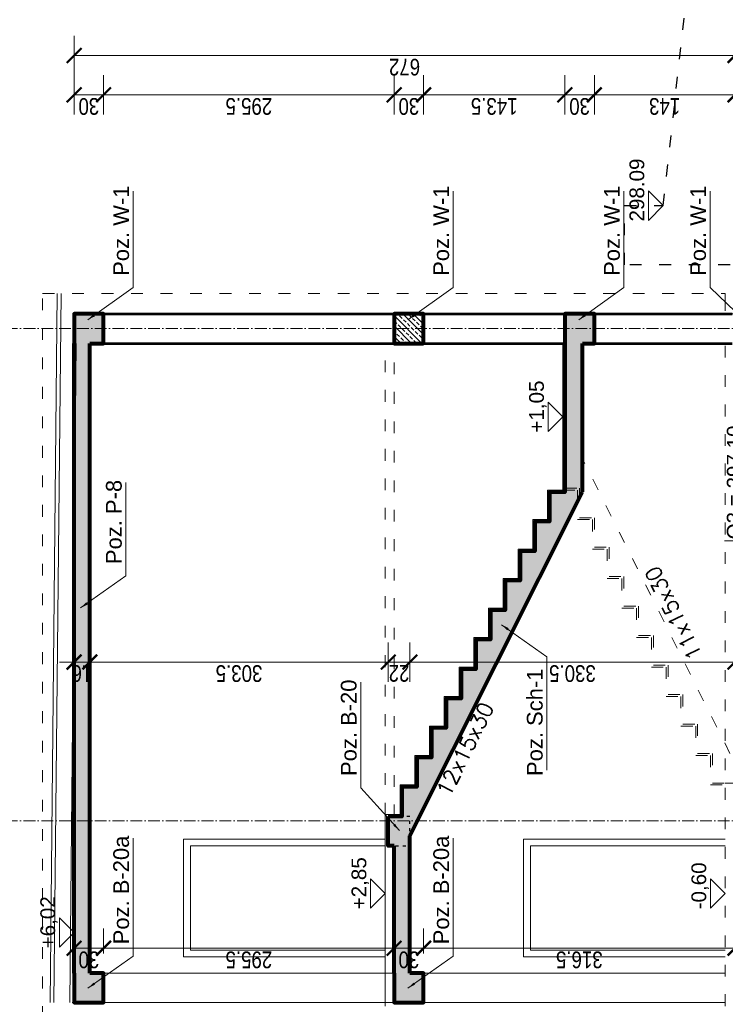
# Model space of a CAD drawing. Header units: inches. Extents: x 201967 to 338763, y -32705 to 30884.
# Tile 234 of 236: x 334411 to 335128, y 16244 to 17246. Entities that reach past the tile are written whole.
import ezdxf
from ezdxf.enums import TextEntityAlignment as Align

# ---------------------------------------------------------------- set-up
doc = ezdxf.new("R2010")
doc.units = ezdxf.units.IN
doc.header["$MEASUREMENT"] = 0
doc.linetypes.add('ACAD_ISO03W100', pattern=[30, 12, -18])
doc.linetypes.add('ACAD_ISO10W100', pattern=[18, 12, -3, 0, -3])
for name, color, linetype, lineweight in [('01 a KONSTRUKCJA żelbet', 94, 'Continuous', 80), ('01 a1 KONSTRUKCJA żelebet', 200, 'Continuous', 53), ('01 b KONSTRUKCJA belki', 92, 'ACAD_ISO03W100', 30), ('01h KONSTRUKCJA pozycje', 253, 'Continuous', 13), ('01h3 KONSTRUKCJA pozycje słupy', 252, 'Continuous', 13), ('11 OSIE ściany', 2, 'ACAD_ISO10W100', 5), ('1_OpisPomieszczen', 120, 'Continuous', 9), ('20 KRESKOWANIE ścian', 63, 'Continuous', 5), ('30 WIDOK 1 005', 5, 'Continuous', 5), ('34 WIDOK 5 030', 13, 'Continuous', 30), ('50 OPIS 1', 130, 'Continuous', 9), ('90 WYMIAR', 155, 'Continuous', 9), ('91 PRZEKROJE', 7, 'Continuous', 35)]:
    doc.layers.add(name, color=color, linetype=linetype, lineweight=lineweight)
doc.styles.add('100 arial', font='arial.ttf', dxfattribs={"width": 0.8, "height": 17})
doc.styles.add('50 technic ok', font='arial.ttf', dxfattribs={"width": 0.8, "height": 10})
doc.styles.add('OPIS', font='arial.ttf')
doc.styles.add('RomanS', font='romans.shx')
doc.styles.add('WYMIAR-50 (15pkt) arial', font='arial.ttf', dxfattribs={"height": 15})
doc.styles.add('Wymiary', font='romans.shx', dxfattribs={"width": 0.7, "oblique": 10})
doc.dimstyles.new('100', dxfattribs={"dimscale": 10, "dimtxt": 17, "dimasz": 1.5, "dimexe": 2, "dimexo": 2, "dimgap": 0.3, "dimtad": 1, "dimdec": 1, "dimrnd": 0.5, "dimdsep": 46, "dimtxsty": '100 arial', "dimblk": 'ARCHTICK', "dimcen": 10, "dimclrd": 256, "dimclre": 256, "dimclrt": 256, "dimadec": 0, "dimazin": 0, "dimtfac": 1, "dimtdec": 1, "dimtix": 1, "dimtmove": 1, "dimatfit": 3, "dimfxl": 2, "dimfxlon": 1, "dimtolj": 1, "dimarcsym": 0})
doc.dimstyles.new('50 ok', dxfattribs={"dimscale": 5, "dimtxt": 10, "dimasz": 1.5, "dimexe": 1, "dimexo": 1, "dimgap": 0.2, "dimtad": 1, "dimdec": 1, "dimrnd": 1, "dimdsep": 46, "dimtxsty": '50 technic ok', "dimblk": 'ARCHTICK', "dimcen": 5, "dimadec": 1, "dimazin": 0, "dimtfac": 1, "dimtdec": 1, "dimtix": 1, "dimtmove": 2, "dimatfit": 3, "dimfxl": 1, "dimfxlon": 1, "dimtolj": 1, "dimarcsym": 0})
doc.dimstyles.new('DIM100txt12', dxfattribs={"dimtxt": 12, "dimasz": 1.05, "dimexe": 0, "dimexo": 8, "dimgap": 4, "dimtad": 1, "dimdec": 7, "dimrnd": 0.5, "dimdsep": 46, "dimtxsty": 'RomanS', "dimblk1": 'DIM', "dimblk2": 'DIM', "dimsah": 1, "dimcen": 0.09, "dimse1": 1, "dimse2": 1, "dimclrt": 256, "dimadec": 1, "dimazin": 0, "dimtfac": 1, "dimtdec": 7, "dimtix": 1, "dimtofl": 0, "dimtmove": 2, "dimatfit": 3, "dimfxl": 1, "dimtolj": 1, "dimtzin": 0, "dimarcsym": 0})
pattern_1 = [(45, (-3795.3814, -7571.668), (-5.303301, 5.303301), []), (45, (-3790.078, -7571.668), (-5.303301, 5.303301), [3.75, -1.875])]

# ---------------------------------------------------------------- blocks, each defined once
blk = doc.blocks.new('*U1124')
blk.add_lwpolyline([(-15, 15), (0, 0), (15, 15), (-15, 15)])
at = {"style": 'WYMIAR-50 (15pkt) arial', "flags": 8}
blk.add_attdef('DETAIL#', text='', height=15, dxfattribs=at).set_placement((-16.1, 14.8), align=Align.BOTTOM_LEFT)
blk = doc.blocks.new('*U1172')
at = {"ltscale": 0.5}
blk.add_hatch(color=256, dxfattribs=at).paths.add_polyline_path([(0, 15), (-15, 15), (0, 0)])
for p, q in [((0, 36.7), (0, 0)), ((-15, 15), (37.5, 15)), ((-15, 15), (0, 0))]:
    blk.add_line(p, q)
at = {"style": 'WYMIAR-50 (15pkt) arial', "flags": 8}
blk.add_attdef('DETAIL#', text='', height=15, dxfattribs=at).set_placement((-16.1, 14.8), align=Align.BOTTOM_LEFT)
blk = doc.blocks.new('_ARCHTICK')
at = {"color": 0, "linetype": 'ByBlock', "const_width": 0.15}
blk.add_lwpolyline([(-0.5, -0.5), (0.5, 0.5)], dxfattribs=at)
blk = doc.blocks.new('*D1176')
at = {"layer": '90 WYMIAR', "color": 0, "lineweight": -2, "ltscale": 3, "transparency": 16777216}
for p, q in [((-26.3, 0, 0), (-36.3, 0, 0)), ((-31.3, 0, 0), (-31.3, -120, 0)), ((-26.3, -120, 0), (-36.3, -120, 0))]:
    blk.add_line(p, q, dxfattribs=at)
at = {"layer": 'Defpoints', "color": 0, "ltscale": 3, "transparency": 16777216}
for p in [(0, 0), (-31.3, -120, 0), (0, -120)]:
    blk.add_point(p, dxfattribs=at)
at = {"layer": '90 WYMIAR', "color": 0, "lineweight": -2, "ltscale": 3, "transparency": 16777216, "xscale": 7.5, "yscale": 7.5, "zscale": 7.5}
for p, rotation in [((-31.3, 0, 0), 90), ((-31.3, -120, 0), 270)]:
    blk.add_blockref('_ARCHTICK', p, dxfattribs=dict(at, rotation=rotation))
at = {"layer": '90 WYMIAR', "color": 0, "ltscale": 3, "transparency": 16777216, "insert": (-25.1, -60, 0), "char_height": 10, "attachment_point": 5, "rotation": 270, "style": '50 technic ok'}
blk.add_mtext('\\A1;120', dxfattribs=at)
blk = doc.blocks.new('*D1177')
at = {"layer": '90 WYMIAR', "color": 0, "lineweight": -2, "ltscale": 3, "transparency": 16777216}
for p, q in [((-26.3, -120, 0), (-36.3, -120, 0)), ((-31.3, -120, 0), (-31.3, -550, 0)), ((-26.3, -550, 0), (-36.3, -550, 0))]:
    blk.add_line(p, q, dxfattribs=at)
at = {"layer": 'Defpoints', "color": 0, "ltscale": 3, "transparency": 16777216}
for p in [(0, -120), (-31.3, -550, 0), (0, -550, 0)]:
    blk.add_point(p, dxfattribs=at)
at = {"layer": '90 WYMIAR', "color": 0, "lineweight": -2, "ltscale": 3, "transparency": 16777216, "xscale": 7.5, "yscale": 7.5, "zscale": 7.5}
for p, rotation in [((-31.3, -120, 0), 90), ((-31.3, -550, 0), 270)]:
    blk.add_blockref('_ARCHTICK', p, dxfattribs=dict(at, rotation=rotation))
at = {"layer": '90 WYMIAR', "color": 0, "ltscale": 3, "transparency": 16777216, "insert": (-25.1, -335, 0), "char_height": 10, "attachment_point": 5, "rotation": 270, "style": '50 technic ok'}
blk.add_mtext('\\A1;430', dxfattribs=at)
blk = doc.blocks.new('DIM')
for p, q in [((0, -13), (0, 13)), ((8, 0), (-8, 0))]:
    blk.add_line(p, q)
at = {"const_width": 1.71}
blk.add_lwpolyline([(5.71, 5.71), (-5.71, -5.71)], dxfattribs=at)
blk = doc.blocks.new('*D2531')
at = {"layer": '90 WYMIAR', "lineweight": -2, "transparency": 16777216}
for p, q in [((718.7, -529), (758.7, -529)), ((738.7, -672), (738.7, -529)), ((718.7, -672), (758.7, -672))]:
    blk.add_line(p, q, dxfattribs=at)
at = {"layer": 'Defpoints', "color": 0, "transparency": 16777216}
for p in [(500.8, -529), (738.7, -529), (500.8, -672)]:
    blk.add_point(p, dxfattribs=at)
at = {"layer": '90 WYMIAR', "lineweight": -2, "transparency": 16777216, "xscale": 15, "yscale": 15, "zscale": 15}
for p, rotation in [((738.7, -529), 90), ((738.7, -672), 270)]:
    blk.add_blockref('_ARCHTICK', p, dxfattribs=dict(at, rotation=rotation))
at = {"layer": '90 WYMIAR', "transparency": 16777216, "insert": (727, -600.5), "char_height": 17, "attachment_point": 5, "rotation": 90, "style": '100 arial'}
blk.add_mtext('\\A1;143', dxfattribs=at)
blk = doc.blocks.new('*D2532')
at = {"layer": '90 WYMIAR', "lineweight": -2, "transparency": 16777216}
for p, q in [((718.7, -499), (758.7, -499)), ((738.7, -529), (738.7, -499)), ((718.7, -529), (758.7, -529))]:
    blk.add_line(p, q, dxfattribs=at)
at = {"layer": 'Defpoints', "color": 0, "transparency": 16777216}
for p in [(500.8, -499), (738.7, -499), (500.8, -529)]:
    blk.add_point(p, dxfattribs=at)
at = {"layer": '90 WYMIAR', "lineweight": -2, "transparency": 16777216, "xscale": 15, "yscale": 15, "zscale": 15}
for p, rotation in [((738.7, -499), 90), ((738.7, -529), 270)]:
    blk.add_blockref('_ARCHTICK', p, dxfattribs=dict(at, rotation=rotation))
at = {"layer": '90 WYMIAR', "transparency": 16777216, "insert": (727, -514), "char_height": 17, "attachment_point": 5, "rotation": 90, "style": '100 arial'}
blk.add_mtext('\\A1;30', dxfattribs=at)
blk = doc.blocks.new('*D2533')
at = {"layer": '90 WYMIAR', "lineweight": -2, "transparency": 16777216}
for p, q in [((718.7, -355.4), (758.7, -355.4)), ((738.7, -499), (738.7, -355.4)), ((718.7, -499), (758.7, -499))]:
    blk.add_line(p, q, dxfattribs=at)
at = {"layer": 'Defpoints', "color": 0, "transparency": 16777216}
for p in [(500.8, -355.4), (738.7, -355.4), (500.8, -499)]:
    blk.add_point(p, dxfattribs=at)
at = {"layer": '90 WYMIAR', "lineweight": -2, "transparency": 16777216, "xscale": 15, "yscale": 15, "zscale": 15}
for p, rotation in [((738.7, -355.4), 90), ((738.7, -499), 270)]:
    blk.add_blockref('_ARCHTICK', p, dxfattribs=dict(at, rotation=rotation))
at = {"layer": '90 WYMIAR', "transparency": 16777216, "insert": (727, -427.2), "char_height": 17, "attachment_point": 5, "rotation": 90, "style": '100 arial'}
blk.add_mtext('\\A1;143.5', dxfattribs=at)
blk = doc.blocks.new('*D2534')
at = {"layer": '90 WYMIAR', "lineweight": -2, "transparency": 16777216}
for p, q in [((718.7, -325.4), (758.7, -325.4)), ((738.7, -355.4), (738.7, -325.4)), ((718.7, -355.4), (758.7, -355.4))]:
    blk.add_line(p, q, dxfattribs=at)
at = {"layer": 'Defpoints', "color": 0, "transparency": 16777216}
for p in [(500.8, -325.4), (738.7, -325.4), (500.8, -355.4)]:
    blk.add_point(p, dxfattribs=at)
at = {"layer": '90 WYMIAR', "lineweight": -2, "transparency": 16777216, "xscale": 15, "yscale": 15, "zscale": 15}
for p, rotation in [((738.7, -325.4), 90), ((738.7, -355.4), 270)]:
    blk.add_blockref('_ARCHTICK', p, dxfattribs=dict(at, rotation=rotation))
at = {"layer": '90 WYMIAR', "transparency": 16777216, "insert": (727, -340.4), "char_height": 17, "attachment_point": 5, "rotation": 90, "style": '100 arial'}
blk.add_mtext('\\A1;30', dxfattribs=at)
blk = doc.blocks.new('*D2535')
at = {"layer": '90 WYMIAR', "lineweight": -2, "transparency": 16777216}
for p, q in [((718.7, -30), (758.7, -30)), ((738.7, -325.4), (738.7, -30)), ((718.7, -325.4), (758.7, -325.4))]:
    blk.add_line(p, q, dxfattribs=at)
at = {"layer": 'Defpoints', "color": 0, "transparency": 16777216}
for p in [(500.8, -30), (738.7, -30), (500.8, -325.4)]:
    blk.add_point(p, dxfattribs=at)
at = {"layer": '90 WYMIAR', "lineweight": -2, "transparency": 16777216, "xscale": 15, "yscale": 15, "zscale": 15}
for p, rotation in [((738.7, -30), 90), ((738.7, -325.4), 270)]:
    blk.add_blockref('_ARCHTICK', p, dxfattribs=dict(at, rotation=rotation))
at = {"layer": '90 WYMIAR', "transparency": 16777216, "insert": (727, -177.7), "char_height": 17, "attachment_point": 5, "rotation": 90, "style": '100 arial'}
blk.add_mtext('\\A1;295.5', dxfattribs=at)
blk = doc.blocks.new('*D2536')
at = {"layer": '90 WYMIAR', "lineweight": -2, "transparency": 16777216}
for p, q in [((718.7, 0), (758.7, 0)), ((738.7, -30), (738.7, 0)), ((718.7, -30), (758.7, -30))]:
    blk.add_line(p, q, dxfattribs=at)
at = {"layer": 'Defpoints', "color": 0, "transparency": 16777216}
for p in [(500.8, 0), (738.7, 0), (500.8, -30)]:
    blk.add_point(p, dxfattribs=at)
at = {"layer": '90 WYMIAR', "lineweight": -2, "transparency": 16777216, "xscale": 15, "yscale": 15, "zscale": 15}
for p, rotation in [((738.7, 0), 90), ((738.7, -30), 270)]:
    blk.add_blockref('_ARCHTICK', p, dxfattribs=dict(at, rotation=rotation))
at = {"layer": '90 WYMIAR', "transparency": 16777216, "insert": (727, -15), "char_height": 17, "attachment_point": 5, "rotation": 90, "style": '100 arial'}
blk.add_mtext('\\A1;30', dxfattribs=at)
blk = doc.blocks.new('*D2538')
at = {"layer": '90 WYMIAR', "lineweight": -2, "transparency": 16777216}
for p, q in [((758.7, 0), (798.7, 0)), ((778.7, -672), (778.7, 0)), ((758.7, -672), (798.7, -672))]:
    blk.add_line(p, q, dxfattribs=at)
at = {"layer": 'Defpoints', "color": 0, "transparency": 16777216}
for p in [(515.8, 0), (778.7, 0), (515.8, -672)]:
    blk.add_point(p, dxfattribs=at)
at = {"layer": '90 WYMIAR', "lineweight": -2, "transparency": 16777216, "xscale": 15, "yscale": 15, "zscale": 15}
for p, rotation in [((778.7, 0), 90), ((778.7, -672), 270)]:
    blk.add_blockref('_ARCHTICK', p, dxfattribs=dict(at, rotation=rotation))
at = {"layer": '90 WYMIAR', "transparency": 16777216, "insert": (767, -336), "char_height": 17, "attachment_point": 5, "rotation": 90, "style": '100 arial'}
blk.add_mtext('\\A1;672', dxfattribs=at)
blk = doc.blocks.new('*D2539')
at = {"layer": '90 WYMIAR', "lineweight": -2, "transparency": 16777216}
for p, q in [((161.5, -319.4), (161.5, -304.4)), ((141.5, -319.4), (181.5, -319.4)), ((161.5, -341.4), (161.5, -319.4)), ((141.5, -341.4), (181.5, -341.4)), ((161.5, -341.4), (161.5, -356.4))]:
    blk.add_line(p, q, dxfattribs=at)
at = {"layer": 'Defpoints', "color": 0, "transparency": 16777216}
for p in [(4.4, -319.4), (161.5, -319.4), (4.4, -341.4)]:
    blk.add_point(p, dxfattribs=at)
at = {"layer": '90 WYMIAR', "lineweight": -2, "transparency": 16777216, "xscale": 15, "yscale": 15, "zscale": 15}
for p, rotation in [((161.5, -319.4), 270), ((161.5, -341.4), 90)]:
    blk.add_blockref('_ARCHTICK', p, dxfattribs=dict(at, rotation=rotation))
at = {"layer": '90 WYMIAR', "transparency": 16777216, "insert": (150, -330.4), "char_height": 17, "attachment_point": 5, "rotation": 90, "style": '100 arial'}
blk.add_mtext('\\A1;22', dxfattribs=at)
blk = doc.blocks.new('*D2540')
at = {"layer": '90 WYMIAR', "lineweight": -2, "transparency": 16777216}
for p, q in [((-135, -30), (-109.7, -30)), ((-129.7, -325.4), (-129.7, -30)), ((-135, -325.4), (-109.7, -325.4))]:
    blk.add_line(p, q, dxfattribs=at)
at = {"layer": 'Defpoints', "color": 0, "transparency": 16777216}
for p in [(-155, -30), (-129.7, -30), (-155, -325.4)]:
    blk.add_point(p, dxfattribs=at)
at = {"layer": '90 WYMIAR', "lineweight": -2, "transparency": 16777216, "xscale": 15, "yscale": 15, "zscale": 15}
for p, rotation in [((-129.7, -30), 90), ((-129.7, -325.4), 270)]:
    blk.add_blockref('_ARCHTICK', p, dxfattribs=dict(at, rotation=rotation))
at = {"layer": '90 WYMIAR', "transparency": 16777216, "insert": (-141.4, -177.7), "char_height": 17, "attachment_point": 5, "rotation": 90, "style": '100 arial'}
blk.add_mtext('\\A1;295.5', dxfattribs=at)
blk = doc.blocks.new('*D2541')
at = {"layer": '90 WYMIAR', "lineweight": -2, "transparency": 16777216}
for p, q in [((-135, 0), (-109.7, 0)), ((-129.7, -30), (-129.7, 0)), ((-135, -30), (-109.7, -30))]:
    blk.add_line(p, q, dxfattribs=at)
at = {"layer": 'Defpoints', "color": 0, "transparency": 16777216}
for p in [(-155, 0), (-129.7, 0), (-155, -30)]:
    blk.add_point(p, dxfattribs=at)
at = {"layer": '90 WYMIAR', "lineweight": -2, "transparency": 16777216, "xscale": 15, "yscale": 15, "zscale": 15}
for p, rotation in [((-129.7, 0), 90), ((-129.7, -30), 270)]:
    blk.add_blockref('_ARCHTICK', p, dxfattribs=dict(at, rotation=rotation))
at = {"layer": '90 WYMIAR', "transparency": 16777216, "insert": (-141.4, -15), "char_height": 17, "attachment_point": 5, "rotation": 90, "style": '100 arial'}
blk.add_mtext('\\A1;30', dxfattribs=at)
blk = doc.blocks.new('*D2550')
at = {"layer": '90 WYMIAR', "lineweight": -2, "transparency": 16777216}
for p, q in [((141.5, -341.4), (181.5, -341.4)), ((161.5, -341.4), (161.5, -672)), ((141.5, -672), (181.5, -672))]:
    blk.add_line(p, q, dxfattribs=at)
at = {"layer": 'Defpoints', "color": 0, "transparency": 16777216}
for p in [(4.4, -341.4), (68.4, -672), (161.5, -672)]:
    blk.add_point(p, dxfattribs=at)
at = {"layer": '90 WYMIAR', "lineweight": -2, "transparency": 16777216, "xscale": 15, "yscale": 15, "zscale": 15}
for p, rotation in [((161.5, -341.4), 90), ((161.5, -672), 270)]:
    blk.add_blockref('_ARCHTICK', p, dxfattribs=dict(at, rotation=rotation))
at = {"layer": '90 WYMIAR', "transparency": 16777216, "insert": (149.9, -506.7), "char_height": 17, "attachment_point": 5, "rotation": 90, "style": '100 arial'}
blk.add_mtext('\\A1;330.5', dxfattribs=at)
blk = doc.blocks.new('*D2552')
at = {"layer": '90 WYMIAR', "lineweight": -2, "transparency": 16777216}
for p, q in [((141.5, -16), (181.5, -16)), ((161.5, -319.4), (161.5, -16)), ((141.5, -319.4), (181.5, -319.4))]:
    blk.add_line(p, q, dxfattribs=at)
at = {"layer": 'Defpoints', "color": 0, "transparency": 16777216}
for p in [(0, -16), (161.5, -16), (4.4, -319.4)]:
    blk.add_point(p, dxfattribs=at)
at = {"layer": '90 WYMIAR', "lineweight": -2, "transparency": 16777216, "xscale": 15, "yscale": 15, "zscale": 15}
for p, rotation in [((161.5, -16), 90), ((161.5, -319.4), 270)]:
    blk.add_blockref('_ARCHTICK', p, dxfattribs=dict(at, rotation=rotation))
at = {"layer": '90 WYMIAR', "transparency": 16777216, "insert": (149.9, -167.7), "char_height": 17, "attachment_point": 5, "rotation": 90, "style": '100 arial'}
blk.add_mtext('\\A1;303.5', dxfattribs=at)
blk = doc.blocks.new('*D2553')
at = {"layer": '90 WYMIAR', "lineweight": -2, "transparency": 16777216}
for p, q in [((161.5, 0), (161.5, 15)), ((141.5, 0), (181.5, 0)), ((161.5, -16), (161.5, 0)), ((141.5, -16), (181.5, -16)), ((161.5, -16), (161.5, -31))]:
    blk.add_line(p, q, dxfattribs=at)
at = {"layer": 'Defpoints', "color": 0, "transparency": 16777216}
for p in [(0, 0), (161.5, 0), (0, -16)]:
    blk.add_point(p, dxfattribs=at)
at = {"layer": '90 WYMIAR', "lineweight": -2, "transparency": 16777216, "xscale": 15, "yscale": 15, "zscale": 15}
for p, rotation in [((161.5, 0), 270), ((161.5, -16), 90)]:
    blk.add_blockref('_ARCHTICK', p, dxfattribs=dict(at, rotation=rotation))
at = {"layer": '90 WYMIAR', "transparency": 16777216, "insert": (149.9, -8), "char_height": 17, "attachment_point": 5, "rotation": 90, "style": '100 arial'}
blk.add_mtext('\\A1;16', dxfattribs=at)
blk = doc.blocks.new('*D2557')
at = {"layer": '90 WYMIAR', "lineweight": -2, "transparency": 16777216}
for p, q in [((-135, -355.4), (-109.7, -355.4)), ((-129.7, -672), (-129.7, -355.4)), ((-135, -672), (-109.7, -672))]:
    blk.add_line(p, q, dxfattribs=at)
at = {"layer": 'Defpoints', "color": 0, "transparency": 16777216}
for p in [(-155, -355.4), (-129.7, -355.4), (-155, -672)]:
    blk.add_point(p, dxfattribs=at)
at = {"layer": '90 WYMIAR', "lineweight": -2, "transparency": 16777216, "xscale": 15, "yscale": 15, "zscale": 15}
for p, rotation in [((-129.7, -355.4), 90), ((-129.7, -672), 270)]:
    blk.add_blockref('_ARCHTICK', p, dxfattribs=dict(at, rotation=rotation))
at = {"layer": '90 WYMIAR', "transparency": 16777216, "insert": (-141.4, -513.7), "char_height": 17, "attachment_point": 5, "rotation": 90, "style": '100 arial'}
blk.add_mtext('\\A1;316.5', dxfattribs=at)
blk = doc.blocks.new('*D2558')
at = {"layer": '90 WYMIAR', "lineweight": -2, "transparency": 16777216}
for p, q in [((-135, -325.4), (-109.7, -325.4)), ((-129.7, -355.4), (-129.7, -325.4)), ((-135, -355.4), (-109.7, -355.4))]:
    blk.add_line(p, q, dxfattribs=at)
at = {"layer": 'Defpoints', "color": 0, "transparency": 16777216}
for p in [(-155, -325.4), (-129.7, -325.4), (-155, -355.4)]:
    blk.add_point(p, dxfattribs=at)
at = {"layer": '90 WYMIAR', "lineweight": -2, "transparency": 16777216, "xscale": 15, "yscale": 15, "zscale": 15}
for p, rotation in [((-129.7, -325.4), 90), ((-129.7, -355.4), 270)]:
    blk.add_blockref('_ARCHTICK', p, dxfattribs=dict(at, rotation=rotation))
at = {"layer": '90 WYMIAR', "transparency": 16777216, "insert": (-141.4, -340.4), "char_height": 17, "attachment_point": 5, "rotation": 90, "style": '100 arial'}
blk.add_mtext('\\A1;30', dxfattribs=at)
blk = doc.blocks.new('O3 Jagielońska NS')
at = {"layer": '30 WIDOK 1 005', "linetype": 'ACAD_ISO03W100', "transparency": 33554687}
for p, q in [((100, 0), (0, 0)), ((100, -120), (0, -120)), ((100, -550), (0, -550))]:
    blk.add_line(p, q, dxfattribs=at)
at = {"layer": '34 WIDOK 5 030', "linetype": 'ACAD_ISO03W100', "transparency": 33554687}
blk.add_line((0, 0), (0, -550), dxfattribs=at)
at = {"layer": '50 OPIS 1', "transparency": 33554687}
ref = blk.add_blockref('*U1172', (0, 0), dxfattribs=at)
ref.add_attrib('DETAIL#', '   O3 = 297,10', dxfattribs={"layer": '0', "height": 15, "style": 'WYMIAR-50 (15pkt) arial'}).set_placement((-16.14, 14.82), align=Align.BOTTOM_LEFT)
at = {"layer": '01h KONSTRUKCJA pozycje', "transparency": 33554687, "char_height": 10, "attachment_point": 4, "style": 'OPIS'}
for s, insert in [('\\A1;I  nN', (33.43, -55, 0)), ('\\A1;II  KO+Żg\\Pszg I{\\H0.7x;\\S^ D;}=0,67', (33.43, -330, 0))]:
    blk.add_mtext(s, dxfattribs=dict(at, insert=insert))
at = {"layer": '90 WYMIAR', "ltscale": 3, "transparency": 33554687}
for base, p1, p2, picture, middle in [((-31.25, -120, 0), (0, 0), (0, -120), '*D1176', (-25.15, -60, 0)), ((-31.25, -550, 0), (0, -120), (0, -550, 0), '*D1177', (-25.14, -335, 0))]:
    dim = blk.add_linear_dim(base=base, p1=p1, p2=p2, angle=90, dimstyle='50 ok', dxfattribs=at)
    dim.commit()
    dim.dimension.update_dxf_attribs({"geometry": picture, "text_midpoint": middle})
blk = doc.blocks.new('1 przekrój B Jagielońska')
at = {"layer": '20 KRESKOWANIE ścian'}
h = blk.add_hatch(dxfattribs=at)
h.set_pattern_fill('ANSI33', color=256, scale=30, angle=-90)
h.set_pattern_definition(pattern_1)
h.paths.add_polyline_path([(515.79, 0), (485.79, 0), (-154.96, 0), (-184.96, 0), (-184.96, -30), (-154.96, -30), (-154.96, -16), (485.79, -16), (485.79, -30), (515.79, -30)])
h = blk.add_hatch(dxfattribs=at)
h.set_pattern_fill('ANSI33', color=256, scale=30, angle=-90)
h.set_pattern_definition(pattern_1)
h.paths.add_polyline_path([(154.4, -393.4), (124.4, -393.4), (124.4, -378.4), (94.4, -378.4), (94.4, -363.4), (64.4, -363.4), (64.4, -348.4), (34.4, -348.4), (34.4, -333.4), (4.4, -333.4), (4.4, -319.4), (-25.6, -319.4), (-25.6, -325.4), (-154.96, -325.4), (-184.96, -325.4), (-184.96, -355.4), (-154.96, -355.4), (-154.96, -341.4), (-15.33, -341.4), (334.6, -517), (485.79, -517), (485.79, -529), (515.79, -529), (515.79, -499), (485.79, -499), (334.4, -499), (334.4, -483.4), (304.4, -483.4), (304.4, -468.4), (274.4, -468.4), (274.4, -453.4), (244.4, -453.4), (244.4, -438.4), (214.4, -438.4), (214.4, -423.4), (184.4, -423.4), (184.4, -408.4), (154.4, -408.4)])
h = blk.add_hatch(dxfattribs=at)
h.set_pattern_fill('ANSI33', color=256, scale=30, angle=-90)
h.set_pattern_definition(pattern_1)
h.paths.add_polyline_path([(515.79, -325.4), (485.79, -325.4), (485.79, -355.4), (515.79, -355.4)])
at = {"layer": '01 a KONSTRUKCJA żelbet'}
for p, q in [((-154.96, 0), (485.79, 0)), ((-154.96, -16), (485.79, -16)), ((-154.96, -325.4), (-25.6, -325.4)), ((-154.96, -341.4), (-15.33, -341.4)), ((-15.33, -341.4), (334.6, -517)), ((334.6, -517), (485.79, -517))]:
    blk.add_line(p, q, dxfattribs=at)
for points in [[(485.79, -16), (485.79, -30), (515.79, -30), (515.79, 0), (485.79, 0)], [(-154.96, 0), (-184.96, 0), (-184.96, -30), (-154.96, -30), (-154.96, -16)], [(-25.6, -325.4), (-25.6, -319.4), (4.4, -319.4)], [(485.79, -499), (334.4, -499), (334.4, -483.4), (304.4, -483.4), (304.4, -468.4), (274.4, -468.4), (274.4, -453.4), (244.4, -453.4), (244.4, -438.4), (214.4, -438.4), (214.4, -423.4), (184.4, -423.4), (184.4, -408.4), (154.4, -408.4), (154.4, -393.4), (124.4, -393.4), (124.4, -378.4), (94.4, -378.4), (94.4, -363.4), (64.4, -363.4), (64.4, -348.4), (34.4, -348.4), (34.4, -333.4), (4.4, -333.4), (4.4, -319.4)], [(-154.96, -325.4), (-184.96, -325.4), (-184.96, -355.4), (-154.96, -355.4), (-154.96, -341.4)], [(485.79, -517), (485.79, -529), (515.79, -529), (515.79, -499), (485.79, -499)]]:
    blk.add_lwpolyline(points, dxfattribs=at)
blk.add_lwpolyline([(485.79, -355.4), (515.79, -355.4), (515.79, -325.4), (485.79, -325.4)], close=True, dxfattribs=at)
at = {"layer": '01 a1 KONSTRUKCJA żelebet'}
for p, q in [((485.79, -30), (485.79, -499)), ((515.79, -30), (515.79, -669)), ((485.79, -529), (485.79, -669))]:
    blk.add_line(p, q, dxfattribs=at)
at = {"layer": '01 b KONSTRUKCJA belki', "ltscale": 0.25}
blk.add_lwpolyline([(-25.6, -319.4), (-25.6, -341.4), (4.4, -341.4), (4.4, -319.4)], close=True, dxfattribs=at)
at = {"layer": '11 OSIE ściany'}
for p, q in [((0, 160), (0, -1155)), ((500.79, 160), (500.79, -1155))]:
    blk.add_line(p, q, dxfattribs=at)
at = {"layer": '1_OpisPomieszczen', "color": 252}
for p, q in [((-138.6, -111.4), (-18.6, -111.4)), ((-138.6, -111.4), (-138.6, -316.4)), ((-131.6, -118.4), (-131.6, -316.4)), ((-131.6, -118.4), (-25.6, -118.4)), ((-25.6, -118.4), (-25.6, -316.4)), ((-18.6, -111.4), (-18.6, -316.4)), ((-138.6, -457), (-18.6, -457)), ((-138.6, -457), (-138.6, -662)), ((-18.6, -457), (-18.6, -662)), ((-131.6, -464), (-131.6, -662)), ((-131.6, -464), (-25.6, -464)), ((-25.6, -464), (-25.6, -662))]:
    blk.add_line(p, q, dxfattribs=at)
at = {"layer": '30 WIDOK 1 005', "linetype": 'ACAD_ISO03W100'}
for p, q in [((-230.6, 32), (536.4, 32)), ((536.4, 32), (536.4, -662)), ((6.4, -316.4), (485.79, -316.4)), ((4.4, -325.4), (485.79, -325.4)), ((68.4, -666.89), (368.18, -517)), ((-188.6, -662), (485.79, -662)), ((38.4, -662), (38.4, -672)), ((536.4, -662), (515.79, -662))]:
    blk.add_line(p, q, dxfattribs=at)
at = {"layer": '30 WIDOK 1 005'}
for p, q in [((536.4, 17.22), (-184.96, 24.44)), ((536.4, 13.22), (-184.96, 20.44)), ((485.79, -2.27), (-184.96, 4.44)), ((-184.96, 2.1), (-184.96, -662)), ((-154.96, -27.9), (-154.96, -325.4)), ((-154.96, -355.4), (-154.96, -662))]:
    blk.add_line(p, q, dxfattribs=at)
blk.add_lwpolyline([(485.79, -497), (336.4, -497), (336.4, -481.4), (306.4, -481.4), (306.4, -466.4), (276.4, -466.4), (276.4, -451.4), (246.4, -451.4), (246.4, -436.4), (216.4, -436.4), (216.4, -421.4), (186.4, -421.4), (186.4, -406.4), (156.4, -406.4), (156.4, -391.4), (126.4, -391.4), (126.4, -376.4), (96.4, -376.4), (96.4, -361.4), (66.4, -361.4), (66.4, -346.4), (36.4, -346.4), (36.4, -331.4), (6.4, -331.4), (6.4, -316.4), (-188.6, -316.4)], dxfattribs=at)
at = {"layer": '30 WIDOK 1 005', "linetype": 'ACAD_ISO03W100'}
for points in [[(336.4, -497), (336.4, -512), (306.4, -512), (306.4, -527), (276.4, -527), (276.4, -542), (246.4, -542), (246.4, -557), (216.4, -557), (216.4, -572), (186.4, -572), (186.4, -587), (156.4, -587), (156.4, -602), (126.4, -602), (126.4, -617), (96.4, -617), (96.4, -632), (66.4, -632), (66.4, -647), (36.4, -647), (36.4, -662)], [(338.4, -499), (338.4, -514), (308.4, -514), (308.4, -529), (278.4, -529), (278.4, -544), (248.4, -544), (248.4, -559), (218.4, -559), (218.4, -574), (188.4, -574), (188.4, -589), (158.4, -589), (158.4, -604), (128.4, -604), (128.4, -619), (98.4, -619), (98.4, -634), (68.4, -634), (68.4, -649), (38.4, -649), (38.4, -662)]]:
    blk.add_lwpolyline(points, dxfattribs=at)
blk.add_lwpolyline([(515.79, -782), (530.79, -782), (530.79, -662), (515.79, -662)], close=True, dxfattribs=at)
at = {"layer": '34 WIDOK 5 030', "linetype": 'ACAD_ISO03W100'}
blk.add_lwpolyline([(-195, -714), (-55.82, -714), (565.86, -697), (565.86, -559.71), (625.9, -559.71), (625.9, -599), (1413.7, -687)], dxfattribs=at)
at = {"layer": '50 OPIS 1'}
ref = blk.add_blockref('*U1124', (-113.72, 0), dxfattribs=at)
ref.add_attrib('DETAIL#', '+6,02', dxfattribs={"layer": '0', "height": 15, "style": 'WYMIAR-50 (15pkt) arial'}).set_placement((-129.85, 14.82), align=Align.BOTTOM_LEFT)
ref = blk.add_blockref('*U1124', (-74.01, -316.4), dxfattribs=at)
ref.add_attrib('DETAIL#', '+2,85', dxfattribs={"layer": '0', "height": 15, "style": 'WYMIAR-50 (15pkt) arial'}).set_placement((-90.15, -301.58), align=Align.BOTTOM_LEFT)
ref = blk.add_blockref('*U1124', (411.09, -497), dxfattribs=at)
ref.add_attrib('DETAIL#', '+1,05', dxfattribs={"layer": '0', "height": 15, "style": 'WYMIAR-50 (15pkt) arial'}).set_placement((394.96, -482.18), align=Align.BOTTOM_LEFT)
ref = blk.add_blockref('*U1124', (625.9, -599), dxfattribs=at)
ref.add_attrib('DETAIL#', '298.09', dxfattribs={"layer": '0', "height": 15, "style": 'WYMIAR-50 (15pkt) arial'}).set_placement((609.76, -584.18), align=Align.BOTTOM_LEFT)
ref = blk.add_blockref('*U1124', (-74.01, -662), dxfattribs=at)
ref.add_attrib('DETAIL#', '-0,60', dxfattribs={"layer": '0', "height": 15, "style": 'WYMIAR-50 (15pkt) arial'}).set_placement((-90.15, -647.18), align=Align.BOTTOM_LEFT)
at = {"layer": '91 PRZEKROJE'}
blk.add_blockref('O3 Jagielońska NS', (285, -698, 0), dxfattribs=at)
at = {"layer": '01h3 KONSTRUKCJA pozycje słupy', "char_height": 16, "style": 'OPIS'}
for s, insert, attachment_point in [('Poz. B-20a', (-125.72, -47.93), 4), ('Poz. P-8', (261.17, -40.51), 4), ('Poz. W-1', (554.47, -47.93), 4), ('Poz. B-20', (45.54, -279.34), 4), ('Poz. B-20a', (-125.72, -373.33), 4), ('Poz. W-1', (554.47, -373.33), 4), ('Poz. Sch-1', (154.84, -468.5), 6), ('Poz. W-1', (554.47, -546.93), 4), ('Poz. W-1', (554.47, -634.53), 4)]:
    blk.add_mtext(s, dxfattribs=dict(at, insert=insert, attachment_point=attachment_point))
at = {"layer": '1_OpisPomieszczen', "ltscale": 0.5, "style": 'Wymiary'}
for s, rotation, p in [('12x15x30', 333.67805, (23.25, -381.76)), ('11x15x30', 26.32195, (168.49, -639.31))]:
    blk.add_text(s, height=15.6, rotation=rotation, dxfattribs=at).set_placement(p)
at = {"layer": '90 WYMIAR'}
for base, p1, p2, picture, middle in [((161.55, 0), (0, -16), (0, 0), '*D2553', (149.87, -8)), ((-129.73, 0), (-154.96, -30), (-154.96, 0), '*D2541', (-141.41, -15)), ((738.69, 0), (500.79, -30), (500.79, 0), '*D2536', (727, -15)), ((778.69, 0), (515.79, -672), (515.79, 0), '*D2538', (767.01, -336)), ((161.55, -16), (4.4, -319.4), (0, -16), '*D2552', (149.86, -167.7)), ((-129.73, -30), (-154.96, -325.4), (-154.96, -30), '*D2540', (-141.41, -177.7)), ((738.69, -30), (500.79, -325.4), (500.79, -30), '*D2535', (727.01, -177.7)), ((161.55, -319.4), (4.4, -341.4), (4.4, -319.4), '*D2539', (150.01, -330.4)), ((-129.73, -325.4), (-154.96, -355.4), (-154.96, -325.4), '*D2558', (-141.41, -340.4)), ((738.69, -325.4), (500.79, -355.4), (500.79, -325.4), '*D2534', (727, -340.4)), ((161.55, -672), (4.4, -341.4), (68.4, -672), '*D2550', (149.86, -506.7)), ((-129.73, -355.4), (-154.96, -672), (-154.96, -355.4), '*D2557', (-141.41, -513.7)), ((738.69, -355.4), (500.79, -499), (500.79, -355.4), '*D2533', (727, -427.2)), ((738.69, -499), (500.79, -529), (500.79, -499), '*D2532', (727, -514)), ((738.69, -529), (500.79, -672), (500.79, -529), '*D2531', (727, -600.5))]:
    dim = blk.add_linear_dim(base=base, p1=p1, p2=p2, angle=90, dimstyle='100', dxfattribs=at)
    dim.commit()
    dim.dimension.update_dxf_attribs({"geometry": picture, "text_midpoint": middle})
at = {"layer": '01h3 KONSTRUKCJA pozycje słupy', "annotation_type": 0, "has_hookline": 1}
for points, hookline_direction, text_width in [([(216.53, -6.61), (249.17, -52.68), (257.17, -52.68)], 0, 83.01), ([(-170.36, -14.03), (-137.72, -60.1), (-129.72, -60.1)], 0, 107.91), ([(509.83, -14.03), (542.47, -60.1), (550.47, -60.1)], 0, 86.08), ([(-9.92, -330.73), (33.54, -291.51), (41.54, -291.51)], 0, 95.36), ([(-170.36, -339.43), (-137.72, -385.5), (-129.72, -385.5)], 0, 107.91), ([(509.83, -339.43), (542.47, -385.5), (550.47, -385.5)], 0, 86.08), ([(199.48, -434.6), (166.84, -480.78), (158.84, -480.78)], 1, 103.5), ([(509.83, -513.03), (542.47, -559.1), (550.47, -559.1)], 0, 86.08), ([(509.83, -680.99), (542.47, -646.7), (550.47, -646.7)], 0, 86.08)]:
    blk.add_leader(points, dimstyle='DIM100txt12', override={"dimasz": 8, "dimgap": 4, "dimtad": 1}, dxfattribs=dict(at, hookline_direction=hookline_direction, text_width=text_width))

msp = doc.modelspace()

# ---------------------------------------------------------------- block references
at = {"layer": '30 WIDOK 1 005', "rotation": 90}
msp.add_blockref('1 przekrój B Jagielońska', (334466.36, 16430.65), dxfattribs=at)

doc.saveas('drawing.dxf')
